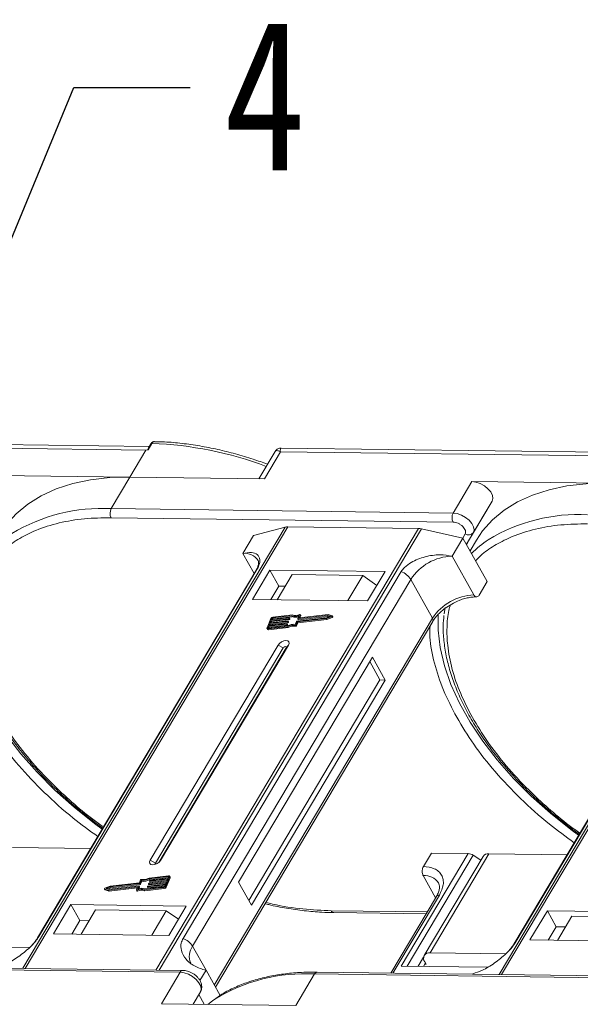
# Model space of a CAD drawing. Header units: millimetres. Extents: x -1637 to 445, y 81 to 1539.
# Tile 47 of 52: x 12 to 75, y 1252 to 1362. Entities that reach past the tile are written whole.
import ezdxf

# ---------------------------------------------------------------- set-up
doc = ezdxf.new("R2010")
doc.units = ezdxf.units.MM
doc.styles.get("Standard").update_dxf_attribs({"font": '仿宋_GB2312.ttf', "width": 0.8})
doc.dimstyles.new('ISO-25.1', dxfattribs={"dimtxt": 6, "dimasz": 5, "dimexe": 3.5, "dimexo": 0.625, "dimgap": 1.5, "dimtad": 1, "dimtoh": 1, "dimtxsty": 'Standard', "dimcen": 2.5, "dimadec": 0, "dimazin": 0, "dimtfac": 1, "dimtmove": 0, "dimatfit": 3, "dimfxl": 0, "dimarcsym": 0})

msp = doc.modelspace()

# ---------------------------------------------------------------- linework, layer by layer
at = {"color": 7, "linetype": 'Continuous', "lineweight": 15}
for p, q in [((-11.99, 1314.438), (26.542, 1313.942)), ((26.913, 1314.361), (-11.918, 1314.861)), ((27.203, 1314.699), (26.773, 1313.977)), ((27.085, 1314.649), (26.824, 1314.21)), ((80.59, 1313.67), (41.759, 1314.17)), ((26.542, 1313.942), (24.733, 1310.9)), ((26.773, 1313.977), (26.542, 1313.942)), ((41.1, 1313.797), (39.266, 1310.713)), ((39.877, 1310.705), (41.686, 1313.747)), ((41.686, 1313.747), (80.219, 1313.251)), ((24.733, 1310.9), (9.588, 1311.095)), ((22.622, 1307.351), (24.733, 1310.9)), ((24.733, 1310.9), (39.877, 1310.705)), ((63.265, 1310.404), (61.154, 1306.855)), ((78.409, 1310.209), (63.265, 1310.404)), ((61.154, 1306.855), (22.622, 1307.351)), ((65.538, 1308.194), (63.152, 1304.182)), ((63.427, 1304.645), (65.538, 1308.194)), ((22.608, 1306.33), (61.141, 1305.834)), ((42.225, 1305.274), (12.669, 1255.58)), ((12.94, 1255.576), (42.518, 1305.307)), ((38.659, 1304.335), (42.225, 1305.274)), ((42.518, 1305.307), (57.24, 1305.117)), ((57.24, 1305.117), (27.662, 1255.387)), ((28.018, 1255.382), (57.575, 1305.076)), ((37.453, 1302.307), (38.659, 1304.335)), ((57.575, 1305.076), (62.253, 1304.031)), ((61.047, 1302.003), (62.253, 1304.031)), ((62.505, 1304.508), (62.225, 1304.037)), ((62.253, 1304.031), (64.992, 1299.142)), ((62.645, 1303.331), (63.427, 1304.645)), ((62.646, 1303.33), (63.152, 1304.182)), ((63.152, 1304.182), (62.673, 1303.282)), ((95.902, 1304.583), (66.346, 1254.889)), ((66.617, 1254.885), (96.195, 1304.616)), ((63.774, 1303.814), (63.053, 1302.602)), ((37.453, 1302.307), (38.727, 1300.031)), ((63.498, 1297.628), (61.047, 1302.003)), ((38.904, 1300.328), (14.327, 1259.007)), ((14.469, 1259.16), (39.046, 1300.481)), ((55.297, 1300.272), (30.72, 1258.95)), ((40.496, 1300.428), (38.536, 1297.133)), ((53.473, 1300.261), (40.496, 1300.428)), ((40.496, 1300.428), (41.505, 1298.627)), ((43.027, 1299.936), (41.338, 1297.097)), ((50.99, 1299.834), (43.027, 1299.936)), ((49.301, 1296.994), (50.99, 1299.834)), ((50.99, 1299.834), (52.549, 1298.708)), ((51.513, 1296.966), (53.473, 1300.261)), ((92.581, 1299.638), (68.004, 1258.316)), ((68.146, 1258.469), (92.723, 1299.791)), ((31.79, 1258.059), (56.367, 1299.381)), ((41.505, 1298.627), (40.601, 1297.106)), ((42.242, 1298.618), (41.505, 1298.627)), ((58.818, 1295.006), (56.367, 1299.381)), ((64.088, 1297.621), (64.992, 1299.142)), ((38.536, 1297.133), (51.513, 1296.966)), ((42.967, 1295.287), (40.802, 1295.043)), ((43.038, 1295.38), (40.839, 1295.131)), ((40.86, 1294.94), (43.024, 1295.184)), ((43.024, 1295.184), (42.967, 1295.287)), ((43.634, 1294.962), (43.775, 1295.304)), ((46.993, 1295.321), (43.653, 1294.943)), ((43.711, 1294.84), (47.051, 1295.218)), ((43.913, 1295.383), (43.782, 1295.063)), ((47.052, 1295.412), (43.8, 1295.044)), ((43.877, 1295.053), (43.971, 1295.28)), ((43.971, 1295.305), (43.913, 1295.408)), ((43.913, 1295.383), (43.971, 1295.28)), ((46.871, 1294.97), (47.477, 1295.211)), ((46.884, 1295.056), (47.33, 1295.233)), ((47.33, 1295.233), (46.993, 1295.321)), ((47.051, 1295.218), (46.993, 1295.321)), ((47.051, 1295.218), (47.197, 1295.18)), ((47.511, 1295.292), (47.052, 1295.412)), ((47.477, 1295.211), (47.535, 1295.108)), ((47.585, 1295.177), (47.528, 1295.28)), ((60.242, 1296.231), (60.155, 1295.521)), ((58.818, 1295.006), (34.241, 1253.684)), ((34.361, 1253.471), (58.849, 1294.645)), ((40.618, 1294.98), (40.181, 1293.918)), ((40.365, 1294.108), (40.292, 1293.931)), ((40.293, 1293.804), (42.492, 1294.053)), ((40.33, 1293.893), (42.494, 1294.138)), ((42.375, 1294.335), (40.365, 1294.108)), ((40.423, 1294.005), (40.365, 1294.108)), ((40.401, 1294.196), (42.411, 1294.423)), ((40.492, 1294.417), (40.401, 1294.196)), ((40.423, 1294.005), (42.433, 1294.232)), ((42.502, 1294.645), (40.492, 1294.417)), ((40.55, 1294.314), (40.492, 1294.417)), ((40.506, 1294.208), (40.55, 1294.314)), ((40.529, 1294.506), (42.539, 1294.733)), ((40.62, 1294.727), (40.529, 1294.506)), ((40.55, 1294.314), (42.56, 1294.542)), ((42.629, 1294.954), (40.62, 1294.727)), ((40.677, 1294.624), (40.62, 1294.727)), ((40.633, 1294.518), (40.677, 1294.624)), ((40.656, 1294.815), (42.666, 1295.043)), ((40.729, 1294.992), (40.656, 1294.815)), ((40.677, 1294.624), (42.687, 1294.851)), ((40.786, 1294.889), (40.729, 1294.992)), ((40.761, 1294.827), (40.786, 1294.889)), ((40.802, 1295.043), (40.86, 1294.94)), ((42.433, 1294.232), (42.375, 1294.335)), ((42.43, 1294.404), (42.412, 1294.36)), ((42.469, 1294.257), (42.412, 1294.36)), ((42.488, 1294.314), (42.43, 1294.417)), ((42.488, 1294.302), (42.43, 1294.404)), ((42.469, 1294.257), (42.488, 1294.302)), ((42.55, 1293.95), (42.492, 1294.053)), ((42.56, 1294.542), (42.502, 1294.645)), ((42.557, 1294.714), (42.539, 1294.67)), ((42.597, 1294.567), (42.539, 1294.67)), ((42.615, 1294.623), (42.557, 1294.726)), ((42.615, 1294.611), (42.557, 1294.714)), ((42.597, 1294.567), (42.615, 1294.611)), ((42.687, 1294.851), (42.629, 1294.954)), ((42.684, 1295.024), (42.666, 1294.979)), ((42.724, 1294.876), (42.666, 1294.979)), ((42.742, 1294.933), (42.684, 1295.036)), ((42.742, 1294.921), (42.684, 1295.024)), ((42.724, 1294.876), (42.742, 1294.921)), ((43.354, 1294.208), (43.412, 1294.105)), ((43.367, 1294.311), (43.507, 1294.653)), ((43.45, 1294.257), (43.591, 1294.599)), ((43.508, 1294.154), (43.45, 1294.257)), ((43.508, 1294.154), (43.648, 1294.496)), ((43.544, 1294.678), (46.884, 1295.056)), ((43.591, 1294.599), (46.871, 1294.97)), ((43.648, 1294.496), (43.591, 1294.599)), ((43.634, 1294.95), (43.692, 1294.847)), ((43.648, 1294.496), (46.928, 1294.867)), ((43.711, 1294.84), (43.653, 1294.943)), ((43.792, 1295.044), (43.782, 1295.063)), ((46.928, 1294.867), (46.871, 1294.97)), ((46.928, 1294.867), (47.535, 1295.108)), ((40.181, 1293.844), (40.239, 1293.741)), ((40.292, 1293.931), (40.314, 1293.893)), ((40.351, 1293.701), (40.293, 1293.804)), ((40.351, 1293.701), (42.55, 1293.95)), ((40.379, 1293.898), (40.423, 1294.005)), ((41.419, 1291.987), (27.004, 1267.751)), ((28.184, 1267.736), (42.599, 1291.972)), ((41.419, 1291.987), (42.014, 1291.673)), ((42.599, 1291.972), (42.35, 1291.668)), ((42.014, 1291.673), (27.599, 1267.437)), ((27.976, 1267.501), (42.35, 1291.668)), ((52.05, 1290.624), (36.972, 1265.272)), ((52.902, 1288.058), (51.749, 1290.117)), ((53.492, 1288.05), (52.05, 1290.624)), ((38.126, 1263.214), (52.902, 1288.058)), ((38.414, 1262.699), (53.492, 1288.05)), ((53.492, 1288.05), (52.902, 1288.058)), ((20.306, 1269.059), (11.511, 1269.172)), ((57.795, 1267.043), (58.699, 1268.564)), ((58.699, 1268.564), (62.847, 1268.511)), ((27.599, 1267.437), (27.004, 1267.751)), ((28.184, 1267.736), (28.031, 1267.549)), ((62.847, 1268.511), (55.308, 1255.836)), ((55.974, 1255.827), (63.404, 1268.32)), ((64.523, 1268.19), (57.888, 1257.036)), ((58.554, 1257.327), (65.188, 1268.481)), ((64.26, 1267.748), (63.404, 1268.32)), ((73.983, 1268.368), (65.188, 1268.481)), ((25.933, 1265.546), (25.793, 1265.204)), ((26.017, 1265.492), (25.876, 1265.15)), ((25.934, 1265.048), (26.074, 1265.389)), ((26.074, 1265.389), (26.017, 1265.492)), ((28.855, 1265.298), (26.845, 1265.07)), ((26.881, 1265.159), (28.891, 1265.386)), ((29.054, 1265.91), (26.889, 1265.666)), ((26.947, 1265.563), (26.889, 1265.666)), ((29.09, 1265.999), (26.891, 1265.75)), ((26.947, 1265.563), (29.062, 1265.802)), ((26.953, 1265.399), (26.971, 1265.443)), ((26.953, 1265.386), (27.011, 1265.283)), ((28.982, 1265.607), (26.972, 1265.38)), ((27.03, 1265.277), (26.972, 1265.38)), ((27.008, 1265.468), (29.018, 1265.696)), ((27.03, 1265.277), (28.935, 1265.492)), ((28.764, 1265.077), (28.855, 1265.298)), ((28.766, 1264.824), (29.202, 1265.885)), ((28.823, 1264.721), (29.259, 1265.782)), ((28.891, 1265.386), (28.982, 1265.607)), ((29.018, 1265.696), (29.091, 1265.872)), ((29.084, 1265.856), (29.054, 1265.91)), ((29.26, 1265.857), (29.202, 1265.96)), ((29.202, 1265.885), (29.259, 1265.782)), ((36.972, 1265.272), (38.414, 1262.699)), ((57.782, 1266.022), (59.176, 1263.533)), ((21.855, 1264.523), (21.913, 1264.42)), ((21.873, 1264.511), (22.331, 1264.391)), ((21.93, 1264.408), (21.873, 1264.511)), ((22.513, 1264.833), (21.906, 1264.593)), ((21.93, 1264.408), (22.388, 1264.288)), ((22.499, 1264.747), (22.053, 1264.57)), ((22.053, 1264.57), (22.39, 1264.482)), ((22.244, 1264.52), (22.556, 1264.644)), ((22.331, 1264.391), (25.583, 1264.759)), ((22.388, 1264.288), (22.331, 1264.391)), ((22.388, 1264.288), (25.564, 1264.647)), ((22.39, 1264.482), (25.73, 1264.86)), ((25.839, 1265.125), (22.499, 1264.747)), ((22.556, 1264.644), (22.499, 1264.747)), ((25.793, 1265.204), (22.513, 1264.833)), ((22.556, 1264.644), (25.897, 1265.022)), ((25.47, 1264.42), (25.602, 1264.74)), ((25.47, 1264.395), (25.528, 1264.292)), ((25.591, 1264.286), (25.533, 1264.389)), ((25.598, 1264.732), (25.583, 1264.759)), ((25.749, 1264.841), (25.608, 1264.499)), ((25.724, 1264.536), (25.807, 1264.738)), ((25.807, 1264.75), (25.749, 1264.853)), ((25.749, 1264.841), (25.807, 1264.738)), ((25.897, 1265.022), (25.839, 1265.125)), ((25.934, 1265.048), (25.876, 1265.15)), ((26.346, 1264.424), (28.545, 1264.672)), ((26.346, 1264.424), (26.403, 1264.321)), ((26.403, 1264.321), (28.602, 1264.569)), ((26.417, 1264.516), (28.581, 1264.761)), ((26.699, 1264.78), (26.717, 1264.824)), ((26.699, 1264.767), (26.756, 1264.664)), ((28.727, 1264.988), (26.717, 1264.761)), ((26.775, 1264.658), (26.717, 1264.761)), ((26.754, 1264.849), (28.764, 1265.077)), ((26.775, 1264.658), (28.68, 1264.873)), ((26.826, 1265.089), (26.844, 1265.133)), ((26.826, 1265.077), (26.884, 1264.974)), ((26.902, 1264.967), (26.845, 1265.07)), ((26.902, 1264.967), (28.807, 1265.183)), ((28.545, 1264.672), (28.602, 1264.569)), ((28.655, 1264.811), (28.727, 1264.988)), ((28.823, 1264.721), (28.766, 1264.824)), ((59.264, 1263.682), (54.128, 1255.046)), ((54.372, 1255.043), (59.597, 1263.827)), ((18.09, 1262.757), (16.13, 1259.461)), ((31.067, 1262.59), (18.09, 1262.757)), ((19.1, 1260.956), (18.09, 1262.757)), ((20.855, 1262.159), (19.227, 1259.422)), ((20.855, 1262.159), (28.818, 1262.057)), ((27.19, 1259.319), (28.818, 1262.057)), ((28.818, 1262.057), (30.187, 1261.109)), ((29.107, 1259.294), (31.067, 1262.59)), ((58.221, 1261.928), (47.407, 1262.067)), ((71.767, 1262.066), (69.807, 1258.771)), ((84.744, 1261.899), (71.767, 1262.066)), ((72.776, 1260.265), (71.767, 1262.066)), ((19.1, 1260.956), (18.195, 1259.435)), ((20.132, 1260.942), (19.1, 1260.956)), ((47.699, 1261.852), (58.096, 1261.718)), ((74.532, 1261.468), (72.904, 1258.731)), ((74.532, 1261.468), (82.495, 1261.366)), ((72.776, 1260.265), (71.872, 1258.744)), ((73.808, 1260.251), (72.776, 1260.265)), ((16.13, 1259.461), (29.107, 1259.294)), ((69.807, 1258.771), (82.784, 1258.604)), ((13.404, 1257.908), (4.877, 1258.018)), ((31.79, 1258.059), (33.304, 1255.358)), ((57.823, 1256.848), (57.207, 1255.811)), ((67.081, 1257.217), (58.554, 1257.327)), ((-8.137, 1255.636), (30.395, 1255.14)), ((30.693, 1255.348), (-7.839, 1255.844)), ((33.304, 1255.358), (32.619, 1254.206)), ((33.304, 1255.358), (34.892, 1252.523)), ((55.308, 1255.836), (65.022, 1255.711)), ((58.023, 1256.184), (57.797, 1255.804)), ((58.095, 1256.055), (57.947, 1256.057)), ((57.951, 1256.313), (58.095, 1256.055)), ((30.395, 1255.14), (28.284, 1251.591)), ((43.429, 1251.396), (45.54, 1254.945)), ((45.54, 1254.945), (84.072, 1254.449)), ((84.37, 1254.657), (45.837, 1255.153)), ((63.361, 1254.927), (63.386, 1254.97)), ((32.668, 1252.93), (31.845, 1251.545)), ((31.845, 1251.545), (32.668, 1252.93)), ((32.49, 1252.629), (33.106, 1251.529)), ((28.284, 1251.591), (43.429, 1251.396))]:
    msp.add_line(p, q, dxfattribs=at)
at = {"color": 7, "linetype": 'Continuous', "lineweight": 15, "flags": 128}
for points in [[(24.733, 1310.9), (22.457, 1310.839), (20.302, 1310.596), (18.285, 1310.173), (16.422, 1309.574), (14.728, 1308.803), (13.217, 1307.866), (11.9, 1306.772), (10.79, 1305.528), (10.097, 1304.505)], [(65.538, 1308.194), (65.626, 1308.494), (65.572, 1308.848), (65.382, 1309.225), (65.072, 1309.593), (64.668, 1309.919), (64.205, 1310.177), (63.724, 1310.343), (63.265, 1310.404)], [(78.409, 1310.209), (76.134, 1310.148), (73.979, 1309.905), (71.962, 1309.482), (70.099, 1308.883), (68.405, 1308.112), (66.894, 1307.175), (65.577, 1306.081), (64.466, 1304.837), (63.774, 1303.814)], [(63.427, 1304.645), (63.515, 1304.945), (63.462, 1305.299), (63.272, 1305.676), (62.961, 1306.044), (62.557, 1306.37), (62.095, 1306.628), (61.613, 1306.794), (61.154, 1306.855)], [(38.904, 1300.328), (38.963, 1300.408), (39.046, 1300.481)], [(21.614, 1271.258), (20.746, 1271.897), (18.436, 1273.732), (16.27, 1275.661), (14.267, 1277.667), (12.443, 1279.734), (10.814, 1281.843), (9.394, 1283.976), (8.195, 1286.115), (7.228, 1288.243), (6.5, 1290.34), (6.018, 1292.389), (5.786, 1294.372), (5.801, 1296.207)], [(43.85, 1295.414), (43.865, 1295.419), (43.879, 1295.422), (43.892, 1295.421), (43.903, 1295.418), (43.91, 1295.412), (43.915, 1295.404), (43.916, 1295.394), (43.913, 1295.383)], [(47.511, 1295.292), (47.522, 1295.287), (47.529, 1295.278), (47.531, 1295.268), (47.528, 1295.255), (47.52, 1295.242), (47.508, 1295.23), (47.494, 1295.219), (47.477, 1295.211)], [(47.535, 1295.108), (47.551, 1295.116), (47.566, 1295.127), (47.578, 1295.139), (47.585, 1295.152), (47.588, 1295.165), (47.586, 1295.176), (47.585, 1295.177)], [(75.291, 1270.567), (74.423, 1271.206), (72.113, 1273.041), (69.947, 1274.97), (67.944, 1276.977), (66.12, 1279.043), (64.491, 1281.152), (63.071, 1283.285), (61.872, 1285.424), (60.905, 1287.552), (60.177, 1289.649), (59.695, 1291.698), (59.463, 1293.682), (59.478, 1295.516)], [(42.411, 1294.423), (42.417, 1294.424), (42.421, 1294.423), (42.425, 1294.421), (42.428, 1294.419), (42.43, 1294.416), (42.431, 1294.413), (42.431, 1294.409), (42.43, 1294.404)], [(42.539, 1294.733), (42.544, 1294.733), (42.548, 1294.732), (42.552, 1294.731), (42.556, 1294.729), (42.558, 1294.726), (42.559, 1294.722), (42.558, 1294.718), (42.557, 1294.714)], [(42.666, 1295.043), (42.671, 1295.043), (42.676, 1295.042), (42.68, 1295.041), (42.683, 1295.038), (42.685, 1295.035), (42.686, 1295.032), (42.686, 1295.028), (42.684, 1295.024)], [(43.653, 1294.943), (43.648, 1294.943), (43.643, 1294.944), (43.639, 1294.945), (43.636, 1294.948), (43.634, 1294.951), (43.633, 1294.954), (43.633, 1294.958), (43.634, 1294.962)], [(43.782, 1295.063), (43.78, 1295.059), (43.78, 1295.055), (43.781, 1295.052), (43.783, 1295.049), (43.786, 1295.046), (43.79, 1295.045), (43.795, 1295.044), (43.8, 1295.044)], [(40.293, 1293.804), (40.262, 1293.803), (40.234, 1293.807), (40.21, 1293.816), (40.192, 1293.83), (40.179, 1293.848), (40.173, 1293.869), (40.174, 1293.893), (40.181, 1293.918)], [(40.292, 1293.931), (40.29, 1293.922), (40.29, 1293.914), (40.292, 1293.907), (40.296, 1293.901), (40.302, 1293.897), (40.31, 1293.894), (40.319, 1293.892), (40.33, 1293.893)], [(42.599, 1291.972), (42.669, 1292.166), (42.639, 1292.333), (42.513, 1292.445), (42.31, 1292.486), (42.062, 1292.451), (41.805, 1292.343), (41.579, 1292.18), (41.419, 1291.987)], [(42.35, 1291.668), (42.37, 1291.724), (42.362, 1291.771), (42.326, 1291.803), (42.268, 1291.815), (42.197, 1291.805), (42.124, 1291.774), (42.06, 1291.728), (42.014, 1291.673)], [(27.004, 1267.751), (26.934, 1267.557), (26.964, 1267.39), (27.09, 1267.278), (27.293, 1267.237), (27.541, 1267.272), (27.798, 1267.38), (28.024, 1267.543), (28.184, 1267.736)], [(27.599, 1267.437), (27.579, 1267.381), (27.588, 1267.334), (27.624, 1267.302), (27.627, 1267.3)], [(26.972, 1265.38), (26.967, 1265.38), (26.962, 1265.38), (26.958, 1265.382), (26.955, 1265.384), (26.953, 1265.387), (26.952, 1265.391), (26.952, 1265.395), (26.953, 1265.399)], [(29.091, 1265.872), (29.093, 1265.881), (29.094, 1265.889), (29.092, 1265.896), (29.087, 1265.902), (29.081, 1265.906), (29.073, 1265.909), (29.064, 1265.911), (29.054, 1265.91)], [(29.09, 1265.999), (29.121, 1266), (29.149, 1265.996), (29.173, 1265.987), (29.192, 1265.973), (29.204, 1265.956), (29.21, 1265.934), (29.209, 1265.911), (29.202, 1265.885)], [(21.873, 1264.511), (21.862, 1264.516), (21.855, 1264.525), (21.853, 1264.536), (21.856, 1264.548), (21.863, 1264.561), (21.875, 1264.574), (21.89, 1264.584), (21.906, 1264.593)], [(21.913, 1264.42), (21.919, 1264.414), (21.93, 1264.408)], [(25.533, 1264.389), (25.518, 1264.384), (25.504, 1264.382), (25.491, 1264.382), (25.481, 1264.385), (25.473, 1264.391), (25.468, 1264.399), (25.467, 1264.409), (25.47, 1264.42)], [(25.528, 1264.292), (25.531, 1264.288), (25.538, 1264.283), (25.549, 1264.279), (25.562, 1264.279), (25.576, 1264.281), (25.591, 1264.286)], [(25.602, 1264.74), (25.603, 1264.744), (25.603, 1264.748), (25.602, 1264.752), (25.6, 1264.755), (25.597, 1264.757), (25.593, 1264.758), (25.588, 1264.759), (25.583, 1264.759)], [(25.73, 1264.86), (25.736, 1264.86), (25.74, 1264.859), (25.744, 1264.858), (25.747, 1264.856), (25.749, 1264.853), (25.75, 1264.849), (25.75, 1264.845), (25.749, 1264.841)], [(26.717, 1264.761), (26.712, 1264.761), (26.708, 1264.761), (26.704, 1264.763), (26.701, 1264.765), (26.698, 1264.768), (26.697, 1264.771), (26.698, 1264.775), (26.699, 1264.78)], [(26.845, 1265.07), (26.839, 1265.07), (26.835, 1265.071), (26.831, 1265.072), (26.828, 1265.075), (26.826, 1265.078), (26.825, 1265.081), (26.825, 1265.085), (26.826, 1265.089)], [(47.699, 1261.852), (47.699, 1261.852), (47.69, 1261.852)], [(14.326, 1259.004), (14.386, 1259.086), (14.469, 1259.16)], [(68.002, 1258.313), (68.063, 1258.395), (68.146, 1258.469)], [(30.395, 1255.14), (30.854, 1255.079), (31.336, 1254.913), (31.799, 1254.655), (32.203, 1254.328), (32.513, 1253.96), (32.703, 1253.584), (32.756, 1253.23), (32.668, 1252.93)], [(45.837, 1255.153), (45.837, 1255.153), (45.846, 1255.152)], [(33.513, 1251.524), (34.024, 1251.911), (34.294, 1252.1)]]:
    msp.add_lwpolyline(points, dxfattribs=at)
at = {"color": 7, "linetype": 'Continuous', "lineweight": 15}
for centre, radius, start, end in [((27.186, 1314.575), 0.126, 82.49156, 144.10364), ((25.675, 1273.757), 40.971, 69.39348, 87.86352), ((21.565, 1287.863), 19.517, 86.89523, 121.269), ((23.601, 1306.828), 1.11, 151.86538, 206.65442), ((62.133, 1306.332), 1.11, 151.86538, 206.65442), ((75.241, 1287.172), 19.517, 86.89523, 121.269), ((42.494, 1304.209), 1.098, 88.72031, 104.14409), ((57.209, 1303.48), 1.638, 77.08998, 88.8989), ((62.896, 1305.047), 0.666, 234.0762, 322.90297), ((71.743, 1293.926), 11.94, 123.74678, 135.50714), ((37.66, 1300.501), 1.817, 33.1952, 96.53301), ((61.237, 1296.176), 5.83, 91.86957, 146.65022), ((54.488, 1298.213), 2.213, 31.86898, 68.55124), ((63.688, 1291.801), 5.83, 91.86957, 146.65022), ((43.351, 1296.256), 1.042, 248.35959, 294.01857), ((43.398, 1296.103), 0.991, 247.84687, 288.77105), ((43.408, 1296.247), 0.943, 246.89164, 297.97103), ((43.946, 1295.293), 0.0276, 333.09852, 26.5741), ((40.871, 1294.846), 0.287, 96.59253, 152.29321), ((40.813, 1294.948), 0.0955, 96.59253, 152.29321), ((40.871, 1294.845), 0.0955, 96.59253, 152.29321), ((42.37, 1294.382), 0.0478, 276.59253, 332.29321), ((42.427, 1294.28), 0.0478, 276.59253, 332.29321), ((42.475, 1294.308), 0.0138, 333.02121, 26.65141), ((43.115, 1293.066), 1.167, 78.13867, 122.23452), ((43.184, 1292.948), 1.375, 82.36132, 120.10827), ((42.497, 1294.692), 0.0478, 276.59253, 332.29321), ((43.172, 1292.963), 1.167, 78.13867, 122.23452), ((42.554, 1294.589), 0.0478, 276.59253, 332.29321), ((42.603, 1294.617), 0.0138, 333.02121, 26.65141), ((42.624, 1295.002), 0.0478, 276.59253, 332.29321), ((42.682, 1294.899), 0.0478, 276.59253, 332.29321), ((42.73, 1294.927), 0.0138, 333.02121, 26.65141), ((43.369, 1294.297), 0.0903, 260.49805, 333.59787), ((43.427, 1294.194), 0.0903, 260.49805, 333.59787), ((43.549, 1294.631), 0.0478, 96.59253, 152.29321), ((43.706, 1294.858), 0.0183, 217.91724, 283.38081), ((58.54, 1294.8), 0.346, 333.31625, 36.51573), ((40.326, 1293.808), 0.11, 217.91724, 283.38081), ((62.792, 1267.443), 1.07, 55.09609, 87.03844), ((65.107, 1267.759), 0.727, 83.64232, 143.56702), ((26.014, 1265.506), 0.0903, 80.49805, 153.59787), ((26.199, 1266.855), 1.375, 262.36132, 300.10827), ((26.269, 1266.737), 1.167, 258.13867, 302.23452), ((26.257, 1266.752), 1.375, 262.36132, 300.10827), ((27.014, 1265.421), 0.0478, 96.59253, 152.29321), ((27.025, 1265.295), 0.0183, 217.91724, 283.38081), ((29.186, 1265.82), 0.0826, 333.02121, 26.65141), ((57.944, 1264.119), 1.91, 35.13686, 94.86934), ((25.976, 1263.556), 0.943, 66.89164, 117.97103), ((26.033, 1263.453), 0.943, 66.89164, 117.97103), ((26.032, 1263.548), 1.042, 68.35959, 114.01857), ((25.794, 1264.744), 0.0138, 333.02121, 26.65141), ((25.834, 1265.173), 0.0478, 276.59253, 332.29321), ((25.892, 1265.07), 0.0478, 276.59253, 332.29321), ((26.759, 1264.802), 0.0478, 96.59253, 152.29321), ((26.771, 1264.676), 0.0183, 217.91724, 283.38081), ((26.887, 1265.111), 0.0478, 96.59253, 152.29321), ((26.898, 1264.985), 0.0183, 217.91724, 283.38081), ((28.512, 1264.957), 0.287, 276.59253, 332.29321), ((28.57, 1264.856), 0.0955, 276.59253, 332.29321), ((28.569, 1264.854), 0.287, 276.59253, 332.29321), ((59.556, 1263.466), 0.363, 83.64232, 143.56702), ((47.742, 1262.215), 0.367, 203.79329, 261.81678), ((29.911, 1256.891), 2.213, 31.86898, 68.55124), ((33.328, 1256.928), 1.909, 143.64522, 203.44279), ((58.445, 1256.705), 0.631, 80.05661, 218.47393), ((30.713, 1255.002), 0.346, 93.05406, 156.53827), ((44.478, 1235.495), 19.479, 86.87659, 121.52214), ((45.869, 1254.791), 0.363, 94.95278, 154.87747)]:
    msp.add_arc(centre, radius, start, end, dxfattribs=at)
for points, knots in [([(26.773, 1313.977), (26.772, 1313.977), (26.77, 1313.977), (26.767, 1313.978), (26.764, 1313.981), (26.761, 1314.002), (26.774, 1314.087), (26.783, 1314.17), (26.824, 1314.208), (26.825, 1314.209)], [0, 0, 0, 0, 0.0072141, 0.0144122, 0.0268014, 0.0656035, 0.2484008, 0.9798767, 1, 1, 1, 1]), ([(27.501, 1314.907), (27.462, 1314.905), (27.382, 1314.899), (27.267, 1314.845), (27.163, 1314.763), (27.11, 1314.686), (27.085, 1314.649)], [0, 0, 0, 0, 0.2548583, 0.5090725, 0.7587441, 1, 1, 1, 1]), ([(27.51, 1314.903), (27.493, 1314.904), (27.425, 1314.909), (27.312, 1314.852), (27.237, 1314.748), (27.203, 1314.699)], [0, 0, 0, 0, 0.15305427, 0.60706801, 1, 1, 1, 1]), ([(40.243, 1312.356), (39.702, 1312.549), (38.497, 1312.977), (36.618, 1313.531), (34.609, 1314.032), (32.595, 1314.43), (30.597, 1314.711), (28.893, 1314.871), (27.884, 1314.887), (27.509, 1314.892)], [0, 0, 0, 0, 0.1236943, 0.2753419, 0.4300298, 0.5869732, 0.7456114, 0.9055474, 1, 1, 1, 1]), ([(41.756, 1314.17), (41.701, 1314.167), (41.583, 1314.161), (41.403, 1314.095), (41.226, 1313.977), (41.142, 1313.855), (41.099, 1313.793)], [0, 0, 0, 0, 0.2124417, 0.4552729, 0.7219822, 1, 1, 1, 1]), ([(41.758, 1314.161), (41.755, 1314.164), (41.709, 1314.202), (41.668, 1314.072), (41.68, 1313.856), (41.686, 1313.747)], [0, 0, 0, 0, 0.0382084, 0.5167755, 1, 1, 1, 1]), ([(41.686, 1313.747), (41.585, 1313.798), (41.383, 1313.899), (41.188, 1313.914), (41.137, 1313.821), (41.118, 1313.786)], [0, 0, 0, 0, 0.3848786, 0.7667224, 1, 1, 1, 1]), ([(10.003, 1302.176), (10.245, 1302.423), (10.917, 1303.11), (12.3, 1304.028), (14.273, 1305.017), (16.697, 1305.782), (19.537, 1306.274), (21.595, 1306.311), (22.608, 1306.33)], [0, 0, 0, 0, 0.0892615, 0.2481902, 0.4071382, 0.6104349, 0.8081913, 1, 1, 1, 1]), ([(61.141, 1305.834), (61.229, 1305.826), (61.41, 1305.811), (61.708, 1305.706), (61.991, 1305.548), (62.234, 1305.351), (62.422, 1305.129), (62.539, 1304.898), (62.575, 1304.679), (62.528, 1304.564), (62.505, 1304.508)], [0, 0, 0, 0, 0.1222496, 0.25, 0.3777504, 0.5, 0.6222496, 0.75, 0.8777504, 1, 1, 1, 1]), ([(63.68, 1301.485), (63.921, 1301.732), (64.594, 1302.419), (65.976, 1303.337), (67.95, 1304.326), (70.373, 1305.091), (73.214, 1305.583), (75.272, 1305.62), (76.285, 1305.639)], [0, 0, 0, 0, 0.0892615, 0.2481902, 0.4071382, 0.6104349, 0.8081913, 1, 1, 1, 1]), ([(39.046, 1300.481), (39.132, 1300.648), (39.351, 1301.078), (39.396, 1301.698), (39.127, 1302.224), (38.47, 1302.49), (37.794, 1302.368), (37.453, 1302.307)], [0, 0, 0, 0, 0.1113353, 0.2864972, 0.5212892, 0.7585824, 1, 1, 1, 1]), ([(61.047, 1302.003), (60.594, 1302.072), (59.61, 1302.22), (57.969, 1301.986), (56.598, 1301.44), (55.699, 1300.821), (55.414, 1300.431), (55.297, 1300.272)], [0, 0, 0, 0, 0.2224809, 0.4830815, 0.7397704, 0.893878, 1, 1, 1, 1]), ([(39.179, 1301.498), (39.179, 1301.498), (39.21, 1301.46), (39.224, 1301.39), (39.234, 1301.147), (39.142, 1300.808), (39.028, 1300.519), (38.912, 1300.347), (38.898, 1300.327)], [0, 0, 0, 0, 0.005744, 0.3066112, 0.5316672, 0.7534528, 0.9717968, 1, 1, 1, 1]), ([(60.994, 1296.61), (61.273, 1296.754), (61.666, 1296.955), (62.256, 1297.167), (62.743, 1297.303), (63.292, 1297.4), (63.623, 1297.408), (63.79, 1297.412)], [0, 0, 0, 0, 0.2940988, 0.4127028, 0.6057911, 0.8002931, 1, 1, 1, 1]), ([(64.088, 1297.621), (64.051, 1297.569), (63.977, 1297.467), (63.836, 1297.403), (63.695, 1297.419), (63.578, 1297.503), (63.521, 1297.593), (63.498, 1297.628)], [0, 0, 0, 0, 0.2146939, 0.4293877, 0.6440816, 0.8587754, 1, 1, 1, 1]), ([(58.86, 1294.646), (58.922, 1294.75), (59.081, 1295.016), (59.425, 1295.414), (59.838, 1295.808), (60.337, 1296.211), (60.743, 1296.458), (60.994, 1296.61)], [0, 0, 0, 0, 0.1493233, 0.3808463, 0.5554248, 0.7249772, 1, 1, 1, 1]), ([(63.321, 1283.834), (62.853, 1284.733), (61.903, 1286.559), (60.979, 1289.29), (60.492, 1291.786), (60.424, 1293.99), (60.543, 1295.512), (60.782, 1296.308), (60.844, 1296.514)], [0, 0, 0, 0, 0.1985244, 0.4032054, 0.6136471, 0.7781478, 0.9426684, 1, 1, 1, 1]), ([(6.433, 1296.009), (6.399, 1295.622), (6.318, 1294.703), (6.407, 1293.18), (6.666, 1291.465), (7.112, 1289.709), (7.733, 1287.928), (8.527, 1286.132), (9.485, 1284.333), (10.6, 1282.541), (11.864, 1280.77), (13.265, 1279.03), (14.788, 1277.337), (16.414, 1275.708), (18.107, 1274.167), (19.812, 1272.761), (21.004, 1271.838), (21.623, 1271.4), (21.676, 1271.363)], [0, 0, 0, 0, 0.0503207, 0.1196233, 0.1889785, 0.2583344, 0.327647, 0.3968804, 0.4659963, 0.5349555, 0.6037094, 0.6721769, 0.7402153, 0.8075512, 0.8735932, 0.9367934, 0.9945952, 1, 1, 1, 1]), ([(60.109, 1295.318), (60.075, 1294.932), (59.995, 1294.012), (60.084, 1292.489), (60.342, 1290.774), (60.788, 1289.018), (61.41, 1287.237), (62.203, 1285.441), (63.162, 1283.642), (64.277, 1281.85), (65.541, 1280.079), (66.941, 1278.34), (68.465, 1276.646), (70.091, 1275.017), (71.784, 1273.476), (73.489, 1272.07), (74.681, 1271.147), (75.3, 1270.709), (75.353, 1270.672)], [0, 0, 0, 0, 0.0503207, 0.1196233, 0.1889785, 0.2583344, 0.327647, 0.3968804, 0.4659963, 0.5349555, 0.6037094, 0.6721769, 0.7402153, 0.8075512, 0.8735932, 0.9367934, 0.9945952, 1, 1, 1, 1]), ([(58.548, 1294.137), (58.534, 1293.725), (58.492, 1292.393), (58.986, 1289.965), (59.953, 1286.936), (61.02, 1284.879), (61.551, 1283.857)], [0, 0, 0, 0, 0.1310472, 0.4233942, 0.7132597, 1, 1, 1, 1]), ([(7.874, 1284.548), (8.487, 1283.531), (9.729, 1281.471), (12.167, 1278.392), (15.032, 1275.368), (18.027, 1272.664), (20.173, 1271.1), (21.113, 1270.415)], [0, 0, 0, 0, 0.2020288, 0.4094923, 0.620744, 0.833942, 1, 1, 1, 1]), ([(21.757, 1271.498), (21.356, 1271.783), (20.108, 1272.67), (18.166, 1274.295), (15.749, 1276.531), (13.426, 1279.05), (11.282, 1281.796), (10.184, 1283.625), (9.644, 1284.525)], [0, 0, 0, 0, 0.0762888, 0.2374813, 0.3986934, 0.6048858, 0.8054592, 1, 1, 1, 1]), ([(61.551, 1283.857), (62.164, 1282.84), (63.405, 1280.781), (65.844, 1277.701), (68.708, 1274.677), (71.704, 1271.974), (73.85, 1270.409), (74.789, 1269.724)], [0, 0, 0, 0, 0.2020288, 0.4094923, 0.620744, 0.833942, 1, 1, 1, 1]), ([(75.433, 1270.807), (75.032, 1271.092), (73.784, 1271.979), (71.843, 1273.605), (69.426, 1275.84), (67.102, 1278.359), (64.958, 1281.106), (63.861, 1282.934), (63.321, 1283.834)], [0, 0, 0, 0, 0.07628879, 0.23748132, 0.3986934, 0.60488581, 0.80545919, 1, 1, 1, 1]), ([(57.795, 1267.043), (57.764, 1266.981), (57.703, 1266.855), (57.662, 1266.615), (57.667, 1266.369), (57.712, 1266.164), (57.762, 1266.062), (57.782, 1266.022)], [0, 0, 0, 0, 0.2146939, 0.4293877, 0.6440816, 0.8587754, 1, 1, 1, 1]), ([(59.597, 1263.827), (59.784, 1264.226), (60.073, 1264.841), (60.053, 1265.584), (59.879, 1266.098), (59.531, 1266.515), (58.908, 1266.921), (58.233, 1266.995), (57.795, 1267.043)], [0, 0, 0, 0, 0.2394568, 0.3683607, 0.5, 0.6316393, 0.7605432, 1, 1, 1, 1]), ([(59.493, 1265.207), (59.53, 1265.142), (59.612, 1265), (59.63, 1264.687), (59.549, 1264.281), (59.42, 1263.935), (59.285, 1263.728), (59.253, 1263.681)], [0, 0, 0, 0, 0.2095376, 0.4618511, 0.6987076, 0.9302296, 1, 1, 1, 1]), ([(47.407, 1262.067), (46.357, 1262.117), (44.225, 1262.219), (41.726, 1262.578), (40.297, 1262.951), (40.039, 1263.019)], [0, 0, 0, 0, 0.4429824, 0.8997024, 1, 1, 1, 1]), ([(39.943, 1262.857), (40.085, 1262.821), (40.907, 1262.613), (42.395, 1262.339), (44.395, 1262.049), (46.17, 1261.887), (47.248, 1261.871), (47.692, 1261.865)], [0, 0, 0, 0, 0.052717, 0.3057305, 0.561476, 0.8193138, 1, 1, 1, 1]), ([(9.71, 1255.661), (10.059, 1255.778), (10.818, 1256.03), (12.144, 1256.827), (13.296, 1257.765), (14.083, 1258.583), (14.357, 1258.992), (14.469, 1259.16)], [0, 0, 0, 0, 0.2224809, 0.4830815, 0.7397704, 0.893878, 1, 1, 1, 1]), ([(14.322, 1259.005), (14.243, 1258.878), (14.074, 1258.604), (13.808, 1258.318), (13.667, 1258.165)], [0, 0, 0, 0, 0.4676766, 1, 1, 1, 1]), ([(30.72, 1258.95), (30.64, 1258.774), (30.433, 1258.321), (30.509, 1257.487), (30.993, 1256.577), (31.951, 1255.774), (32.85, 1255.497), (33.304, 1255.358)], [0, 0, 0, 0, 0.1113353, 0.2864972, 0.5212892, 0.7585824, 1, 1, 1, 1]), ([(63.386, 1254.97), (63.736, 1255.087), (64.495, 1255.339), (65.821, 1256.136), (66.972, 1257.074), (67.76, 1257.892), (68.034, 1258.302), (68.146, 1258.469)], [0, 0, 0, 0, 0.2224809, 0.4830815, 0.7397704, 0.893878, 1, 1, 1, 1]), ([(67.998, 1258.315), (67.919, 1258.187), (67.75, 1257.913), (67.485, 1257.627), (67.344, 1257.474)], [0, 0, 0, 0, 0.4676766, 1, 1, 1, 1]), ([(31.805, 1255.012), (31.607, 1255.111), (31.332, 1255.248), (30.953, 1255.335), (30.784, 1255.337), (30.694, 1255.338)], [0, 0, 0, 0, 0.54710866, 0.75980029, 1, 1, 1, 1]), ([(32.666, 1252.939), (32.674, 1252.949), (32.784, 1253.077), (32.844, 1253.431), (32.794, 1253.87), (32.62, 1254.238), (32.397, 1254.54), (32.128, 1254.802), (31.908, 1254.945), (31.805, 1255.012)], [0, 0, 0, 0, 0.01639278, 0.21071765, 0.41373771, 0.57192935, 0.70551173, 0.86147727, 1, 1, 1, 1]), ([(45.844, 1255.14), (45.649, 1255.146), (44.806, 1255.173), (43.381, 1255.095), (41.579, 1254.901), (39.863, 1254.572), (38.234, 1254.118), (36.71, 1253.529), (35.436, 1252.906), (34.731, 1252.427), (34.448, 1252.234)], [0, 0, 0, 0, 0.0427249, 0.1841571, 0.3262612, 0.4690189, 0.6124947, 0.7568318, 0.9022687, 1, 1, 1, 1])]:
    msp.add_open_spline(points, degree=3, knots=knots, dxfattribs=at)

# ---------------------------------------------------------------- texts
at = {"color": 5, "lineweight": 9, "insert": (35.32, 1362.415), "char_height": 16.97, "width": 2.54554, "attachment_point": 1}
msp.add_mtext('4', dxfattribs=at)

# ---------------------------------------------------------------- leaders
at = {"color": 5, "lineweight": 9}
msp.add_leader([(-8.653, 1289.705), (18.424, 1354.778), (31.502, 1354.778)], dimstyle='ISO-25.1', override={"dimgap": 1.5, "dimtad": 0, "dimldrblk": 'Dot'}, dxfattribs=at)

doc.saveas('drawing.dxf')
